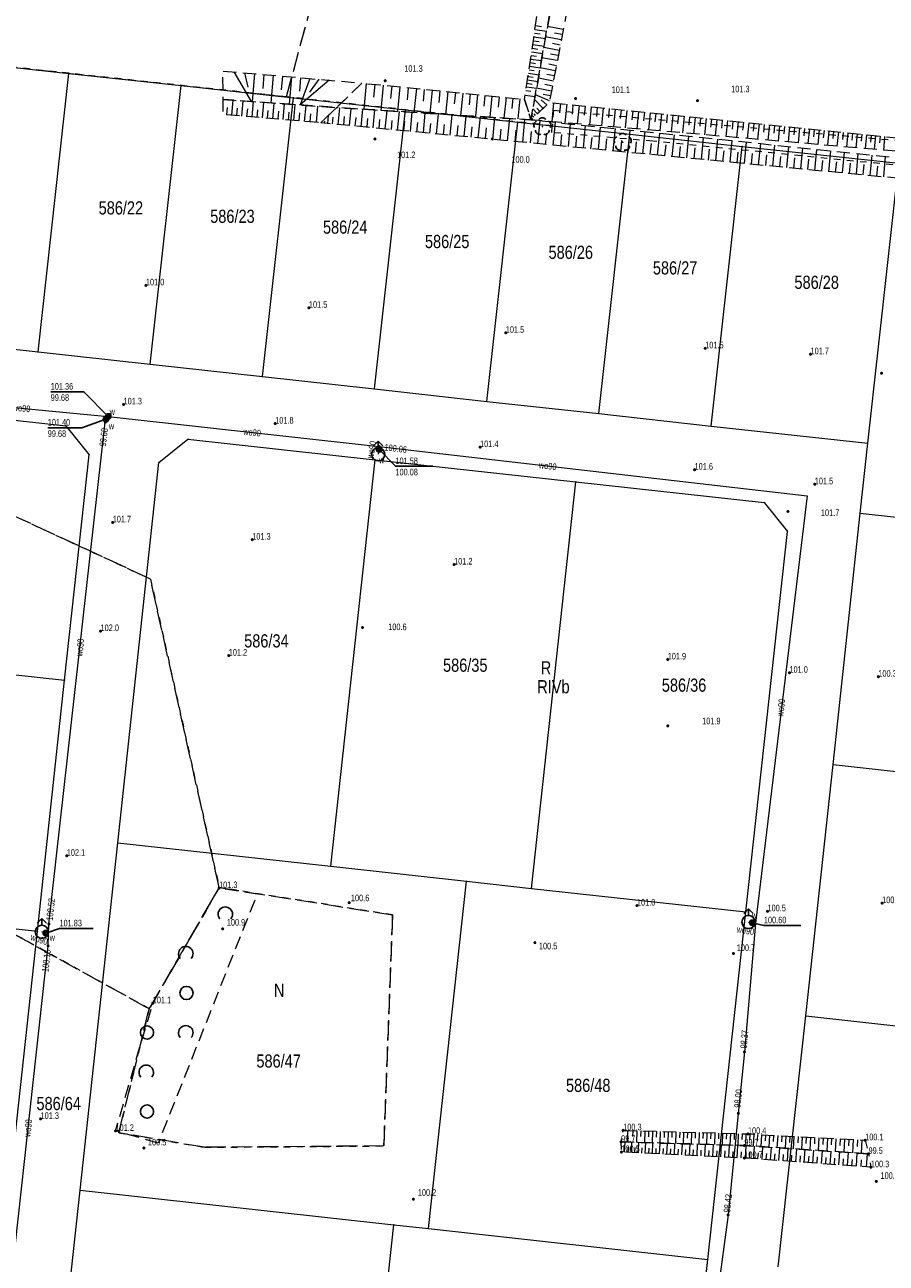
# Model space of a CAD drawing. Header units: inches. Extents: x 6497603 to 6502483, y 5925790 to 5934357.
# Tile 211 of 256: x 6501140 to 6501238, y 5926514 to 5926655. Entities that reach past the tile are written whole.
import ezdxf
from ezdxf.enums import TextEntityAlignment as Align

# ---------------------------------------------------------------- set-up
doc = ezdxf.new("R2010")
doc.units = ezdxf.units.IN
doc.header["$MEASUREMENT"] = 0
for name, pattern in [('1.5_0.75', [2.25, 1.5, -0.75]), ('219-1000', [0, 0]), ('egkk-1000', [3, 2.25, -0.75]), ('egug-1000', [1.5, 0.75, -0.75])]:
    doc.linetypes.add(name, pattern=pattern)
for name, color, linetype in [('000 Inne (niezydentyfikowane)', 7, 'Continuous'), ('203-punkt graniczny', 7, 'Continuous'), ('209-oznaczenie konturu klasyfikacyjnego', 7, 'Continuous'), ('210-oznaczenie konturu użytku gruntowego', 7, 'Continuous'), ('211-numer działki ewidencyjnej', 7, 'Continuous'), ('217-kontur klasyfikacyjny', 7, 'Continuous'), ('218-kontur użytku gruntowego', 7, 'Continuous'), ('219-działka ewidencyjna', 7, 'Continuous'), ('drzewo liściaste', 7, 'Continuous'), ('hydrant', 7, 'Continuous'), ('pikieta naturalna', 7, 'Continuous'), ('pikieta naturalna-Atr2', 7, 'Continuous'), ('przewód wodociągowy', 7, 'Continuous'), ('przewód wodociągowy-Atr1', 7, 'Continuous'), ('rzędna', 7, 'Continuous'), ('rzędna-Atr2', 7, 'Continuous'), ('rzędna-Atr3', 7, 'Continuous'), ('skarpa nieumocniona', 7, 'Continuous'), ('zadrzewienie  zakrzewienie', 7, 'Continuous'), ('zasuwa lub zawór', 7, 'Continuous'), ('zasuwa lub zawór-Atr17', 7, 'Continuous')]:
    doc.layers.add(name, color=color, linetype=linetype)
doc.styles.get("Standard").update_dxf_attribs({"font": 'arial.ttf'})

# ---------------------------------------------------------------- blocks, each defined once
blk = doc.blocks.new('203')
at = {"linetype": 'Continuous', "lineweight": 0}
h = blk.add_hatch(color=0, dxfattribs=at)
edge = h.paths.add_edge_path()
edge.add_arc((0, 0), 0.09, 0, 360)
blk = doc.blocks.new('OP021')
at = {"linetype": 'Continuous', "lineweight": 13}
h = blk.add_hatch(color=0, dxfattribs=at)
edge = h.paths.add_edge_path()
edge.add_arc((0, 0), 0.1, 0, 360)
at = {"color": 0, "linetype": 'Continuous', "lineweight": -3}
for centre, start, end in [((-0.476, 0.154), 110.388, 213.756), ((0, 0.5), 38.316, 141.684), ((0.476, 0.154), 326.244, 69.612), ((-0.294, -0.404), 182.272, 285.64), ((0.294, -0.404), 254.36, 357.728), ((0.294, -0.404), 254.36, 357.728)]:
    blk.add_arc(centre, 0.5, start, end, dxfattribs=at)
blk = doc.blocks.new('PW01')
at = {"linetype": 'Continuous', "lineweight": 13}
h = blk.add_hatch(color=0, dxfattribs=at)
edge = h.paths.add_edge_path()
edge.add_arc((0, 0), 0.18, 0, 360)
blk = doc.blocks.new('US25')
at = {"linetype": 'Continuous', "lineweight": 13}
h = blk.add_hatch(color=0, dxfattribs=at)
edge = h.paths.add_edge_path()
edge.add_arc((0, 0), 0.4, 0, 360)
blk = doc.blocks.new('SUWH')
at = {"color": 0, "linetype": 'Continuous'}
for p in [(-0.531, 0.969), (0, 0.75), (0.531, 0.969)]:
    blk.add_line(p, (0, 1.5), dxfattribs=at)
blk.add_circle((0, 0), 0.75, dxfattribs=at)
blk = doc.blocks.new('OTZK1')
at = {"color": 0, "linetype": 'Continuous'}
blk.add_circle((0, 0), 0.75, dxfattribs=at)
blk = doc.blocks.new('OTZK2')
at = {"color": 0, "linetype": 'Continuous'}
blk.add_arc((0, 0), 0.825, 318.85, 221.162, dxfattribs=at)

msp = doc.modelspace()

# ---------------------------------------------------------------- linework, layer by layer
at = {"layer": '000 Inne (niezydentyfikowane)', "color": 7, "linetype": 'Continuous', "lineweight": 18, "flags": 128}
for points in [[(6501198.35, 5926654.58), (6501199.68, 5926654.38)], [(6501198.42, 5926655.02), (6501199.09, 5926654.92)], [(6501201.57, 5926654.58), (6501199.77, 5926654.92)], [(6501198.16, 5926653.28), (6501198.81, 5926653.19)], [(6501198.22, 5926653.71), (6501199.53, 5926653.52)], [(6501198.29, 5926654.14), (6501198.95, 5926654.05)], [(6501201.34, 5926653.38), (6501199.56, 5926653.72)], [(6501201.46, 5926653.98), (6501200.56, 5926654.15)], [(6501197.97, 5926652.02), (6501199.23, 5926651.84)], [(6501198.04, 5926652.44), (6501198.67, 5926652.34)], [(6501198.1, 5926652.86), (6501199.38, 5926652.67)], [(6501201.11, 5926652.19), (6501199.35, 5926652.53)], [(6501201, 5926651.6), (6501200.12, 5926651.77)], [(6501201.23, 5926652.78), (6501200.34, 5926652.95)], [(6501197.73, 5926650.39), (6501198.94, 5926650.21)], [(6501197.79, 5926650.79), (6501198.4, 5926650.7)], [(6501197.85, 5926651.2), (6501199.08, 5926651.02)], [(6501197.91, 5926651.61), (6501198.53, 5926651.52)], [(6501200.89, 5926651.02), (6501199.14, 5926651.35)], [(6501200.78, 5926650.43), (6501199.91, 5926650.6)], [(6501164.06, 5926649.73), (6501166.02, 5926646.37)], [(6501165.28, 5926649.63), (6501165.65, 5926648)], [(6501166.41, 5926649.53), (6501166.14, 5926646.36)], [(6501167.49, 5926649.43), (6501167.35, 5926647.86)], [(6501168.55, 5926649.34), (6501168.27, 5926646.21)], [(6501169.59, 5926649.25), (6501169.46, 5926647.69)], [(6501170.63, 5926649.16), (6501170.36, 5926646.06)], [(6501171.67, 5926649.07), (6501171.53, 5926647.53)], [(6501172.7, 5926648.98), (6501171.63, 5926645.97)], [(6501197.56, 5926649.21), (6501198.14, 5926649.12)], [(6501197.61, 5926649.6), (6501198.8, 5926649.42)], [(6501197.67, 5926649.99), (6501198.27, 5926649.91)], [(6501200.44, 5926648.7), (6501198.73, 5926649.03)], [(6501200.66, 5926649.85), (6501198.94, 5926650.19)], [(6501200.55, 5926649.28), (6501199.69, 5926649.44)], [(6501174.91, 5926648.79), (6501171.63, 5926645.97)], [(6501173.75, 5926648.89), (6501172.69, 5926647.43)], [(6501179.14, 5926648.41), (6501178.85, 5926645.49)], [(6501180.12, 5926648.31), (6501179.97, 5926646.87)], [(6501181.08, 5926648.22), (6501180.8, 5926645.36)], [(6501182.04, 5926648.12), (6501181.9, 5926646.71)], [(6501182.98, 5926648.03), (6501182.71, 5926645.24)], [(6501183.92, 5926647.93), (6501183.78, 5926646.56)], [(6501184.84, 5926647.84), (6501184.57, 5926645.12)], [(6501185.75, 5926647.75), (6501185.61, 5926646.41)], [(6501186.65, 5926647.66), (6501186.38, 5926645.01)], [(6501187.53, 5926647.57), (6501187.4, 5926646.26)], [(6501197.32, 5926647.63), (6501197.89, 5926647.55)], [(6501197.38, 5926648.05), (6501198.53, 5926647.88)], [(6501197.44, 5926648.44), (6501198.02, 5926648.35)], [(6501197.5, 5926648.82), (6501198.66, 5926648.65)], [(6501200.22, 5926647.56), (6501198.53, 5926647.89)], [(6501200.33, 5926648.13), (6501199.48, 5926648.29)], [(6501163.84, 5926644.8), (6501163.99, 5926646.51)], [(6501164.99, 5926644.71), (6501165.13, 5926646.43)], [(6501166.15, 5926644.61), (6501166.29, 5926646.35)], [(6501167.32, 5926644.51), (6501167.47, 5926646.26)], [(6501168.5, 5926644.41), (6501168.65, 5926646.18)], [(6501169.69, 5926644.3), (6501169.84, 5926646.1)], [(6501188.41, 5926647.48), (6501188.15, 5926644.9)], [(6501189.28, 5926647.4), (6501189.15, 5926646.12)], [(6501190.13, 5926647.31), (6501189.88, 5926644.79)], [(6501190.98, 5926647.23), (6501190.85, 5926645.98)], [(6501191.81, 5926647.14), (6501191.57, 5926644.68)], [(6501192.64, 5926647.06), (6501192.52, 5926645.85)], [(6501193.45, 5926646.98), (6501193.21, 5926644.58)], [(6501194.26, 5926646.9), (6501194.14, 5926645.71)], [(6501195.05, 5926646.82), (6501194.82, 5926644.47)], [(6501195.84, 5926646.74), (6501195.72, 5926645.58)], [(6501196.61, 5926646.67), (6501196.39, 5926644.38)], [(6501197.24, 5926647.1), (6501198.36, 5926646.94)], [(6501199.27, 5926645.58), (6501198.3, 5926646.6)], [(6501200.01, 5926646.43), (6501198.39, 5926647.12)], [(6501199.68, 5926645.98), (6501199.04, 5926646.55)], [(6501200.11, 5926647), (6501199.27, 5926647.16)], [(6501200.47, 5926646.2), (6501200.25, 5926644.08)], [(6501201.25, 5926646.12), (6501201.14, 5926645.07)], [(6501163.27, 5926644.85), (6501163.34, 5926645.7)], [(6501164.41, 5926644.76), (6501164.48, 5926645.61)], [(6501165.56, 5926644.66), (6501165.64, 5926645.52)], [(6501166.73, 5926644.56), (6501166.8, 5926645.43)], [(6501167.91, 5926644.46), (6501167.98, 5926645.34)], [(6501169.09, 5926644.36), (6501169.17, 5926645.25)], [(6501170.29, 5926644.25), (6501170.37, 5926645.15)], [(6501170.9, 5926644.2), (6501171.05, 5926646.01)], [(6501171.51, 5926644.15), (6501171.58, 5926645.06)], [(6501172.12, 5926644.1), (6501172.28, 5926645.93)], [(6501172.76, 5926644.04), (6501172.84, 5926644.96)], [(6501173.47, 5926643.98), (6501173.63, 5926645.83)], [(6501174.75, 5926643.87), (6501174.83, 5926644.78)], [(6501175.93, 5926643.75), (6501176.12, 5926645.66)], [(6501177.23, 5926643.63), (6501177.42, 5926645.58)], [(6501178.55, 5926643.5), (6501178.75, 5926645.49)], [(6501179.91, 5926643.37), (6501180.11, 5926645.41)], [(6501181.3, 5926643.24), (6501181.5, 5926645.32)], [(6501182.71, 5926643.1), (6501182.92, 5926645.23)], [(6501184.16, 5926642.96), (6501184.37, 5926645.14)], [(6501185.64, 5926642.82), (6501185.85, 5926645.04)], [(6501187.15, 5926642.67), (6501187.37, 5926644.95)], [(6501188.7, 5926642.52), (6501188.92, 5926644.85)], [(6501190.28, 5926642.37), (6501190.51, 5926644.75)], [(6501198.22, 5926644.59), (6501197.99, 5926644.83)], [(6501198.63, 5926644.98), (6501198.11, 5926645.53)], [(6501198.42, 5926644.78), (6501198.24, 5926644.98)], [(6501198.91, 5926645.24), (6501198.55, 5926645.62)], [(6501201.97, 5926646.05), (6501201.76, 5926643.95)], [(6501202.67, 5926645.98), (6501202.57, 5926644.93)], [(6501203.37, 5926645.9), (6501203.16, 5926643.83)], [(6501204.07, 5926645.83), (6501203.96, 5926644.8)], [(6501204.76, 5926645.76), (6501204.55, 5926643.71)], [(6501205.44, 5926645.69), (6501205.34, 5926644.67)], [(6501206.13, 5926645.62), (6501205.92, 5926643.59)], [(6501206.8, 5926645.56), (6501206.7, 5926644.54)], [(6501207.48, 5926645.49), (6501207.28, 5926643.47)], [(6501208.15, 5926645.42), (6501208.05, 5926644.42)], [(6501208.82, 5926645.35), (6501208.62, 5926643.36)], [(6501209.49, 5926645.28), (6501209.39, 5926644.29)], [(6501210.15, 5926645.22), (6501209.95, 5926643.25)], [(6501210.81, 5926645.15), (6501210.71, 5926644.17)], [(6501211.46, 5926645.08), (6501211.26, 5926643.13)], [(6501212.11, 5926645.02), (6501212.01, 5926644.05)], [(6501212.76, 5926644.95), (6501212.56, 5926643.02)], [(6501213.4, 5926644.89), (6501213.31, 5926643.93)], [(6501214.05, 5926644.82), (6501213.85, 5926642.91)], [(6501214.68, 5926644.76), (6501214.59, 5926643.81)], [(6501215.32, 5926644.69), (6501215.13, 5926642.8)], [(6501174.02, 5926643.94), (6501174.02, 5926643.99)], [(6501174.38, 5926643.9), (6501174.41, 5926644.14)], [(6501175.29, 5926643.81), (6501175.37, 5926644.59)], [(6501176.58, 5926643.69), (6501176.67, 5926644.65)], [(6501177.89, 5926643.56), (6501177.98, 5926644.55)], [(6501179.23, 5926643.43), (6501179.33, 5926644.44)], [(6501180.6, 5926643.3), (6501180.7, 5926644.33)], [(6501182, 5926643.17), (6501182.1, 5926644.22)], [(6501183.43, 5926643.03), (6501183.53, 5926644.11)], [(6501184.89, 5926642.89), (6501185, 5926643.99)], [(6501186.39, 5926642.75), (6501186.5, 5926643.87)], [(6501187.92, 5926642.6), (6501188.03, 5926643.75)], [(6501189.48, 5926642.45), (6501189.6, 5926643.62)], [(6501191.08, 5926642.3), (6501191.2, 5926643.5)], [(6501191.89, 5926642.22), (6501192.13, 5926644.64)], [(6501192.71, 5926642.14), (6501192.83, 5926643.37)], [(6501193.54, 5926642.06), (6501193.78, 5926644.54)], [(6501195.23, 5926641.9), (6501195.47, 5926644.43)], [(6501196.95, 5926641.73), (6501197.2, 5926644.32)], [(6501198.01, 5926644.39), (6501197.97, 5926644.44)], [(6501198.69, 5926641.56), (6501198.94, 5926644.17)], [(6501200.42, 5926641.4), (6501200.67, 5926643.99)], [(6501202.15, 5926641.23), (6501202.39, 5926643.81)], [(6501203.86, 5926641.07), (6501204.11, 5926643.64)], [(6501205.57, 5926640.9), (6501205.81, 5926643.46)], [(6501207.26, 5926640.74), (6501207.51, 5926643.29)], [(6501215.95, 5926644.63), (6501215.85, 5926643.69)], [(6501216.58, 5926644.56), (6501216.39, 5926642.69)], [(6501217.2, 5926644.5), (6501217.11, 5926643.57)], [(6501217.82, 5926644.44), (6501217.64, 5926642.59)], [(6501218.44, 5926644.37), (6501218.35, 5926643.45)], [(6501219.06, 5926644.31), (6501218.87, 5926642.48)], [(6501219.67, 5926644.25), (6501219.58, 5926643.34)], [(6501220.28, 5926644.19), (6501220.09, 5926642.37)], [(6501220.88, 5926644.13), (6501220.79, 5926643.22)], [(6501221.48, 5926644.06), (6501221.3, 5926642.27)], [(6501222.08, 5926644), (6501221.99, 5926643.11)], [(6501222.68, 5926643.94), (6501222.5, 5926642.17)], [(6501223.27, 5926643.88), (6501223.18, 5926643)], [(6501223.86, 5926643.82), (6501223.68, 5926642.07)], [(6501224.45, 5926643.76), (6501224.36, 5926642.89)], [(6501225.03, 5926643.7), (6501224.86, 5926641.97)], [(6501225.61, 5926643.65), (6501225.53, 5926642.78)], [(6501226.19, 5926643.59), (6501226.02, 5926641.87)], [(6501226.77, 5926643.53), (6501226.68, 5926642.67)], [(6501227.34, 5926643.47), (6501227.16, 5926641.77)], [(6501227.91, 5926643.41), (6501227.82, 5926642.57)], [(6501228.47, 5926643.36), (6501228.3, 5926641.67)], [(6501229.03, 5926643.3), (6501228.95, 5926642.46)], [(6501194.38, 5926641.98), (6501194.5, 5926643.23)], [(6501196.09, 5926641.81), (6501196.21, 5926643.1)], [(6501197.82, 5926641.65), (6501197.95, 5926642.95)], [(6501199.56, 5926641.48), (6501199.68, 5926642.78)], [(6501201.29, 5926641.31), (6501201.41, 5926642.61)], [(6501203, 5926641.15), (6501203.13, 5926642.44)], [(6501204.71, 5926640.99), (6501204.84, 5926642.27)], [(6501206.42, 5926640.82), (6501206.54, 5926642.1)], [(6501208.11, 5926640.66), (6501208.23, 5926641.93)], [(6501208.96, 5926640.58), (6501209.2, 5926643.11)], [(6501210.64, 5926640.42), (6501210.88, 5926642.94)], [(6501212.31, 5926640.26), (6501212.55, 5926642.77)], [(6501213.98, 5926640.09), (6501214.22, 5926642.59)], [(6501215.64, 5926639.94), (6501215.88, 5926642.42)], [(6501217.29, 5926639.78), (6501217.52, 5926642.25)], [(6501218.93, 5926639.62), (6501219.17, 5926642.08)], [(6501220.56, 5926639.46), (6501220.8, 5926641.91)], [(6501229.59, 5926643.24), (6501229.42, 5926641.57)], [(6501230.15, 5926643.18), (6501230.07, 5926642.36)], [(6501230.7, 5926643.13), (6501230.54, 5926641.48)], [(6501231.26, 5926643.07), (6501231.17, 5926642.25)], [(6501231.8, 5926643.02), (6501231.64, 5926641.38)], [(6501232.35, 5926642.96), (6501232.27, 5926642.15)], [(6501232.89, 5926642.91), (6501232.73, 5926641.29)], [(6501233.43, 5926642.85), (6501233.35, 5926642.05)], [(6501233.97, 5926642.8), (6501233.81, 5926641.2)], [(6501234.5, 5926642.74), (6501234.42, 5926641.95)], [(6501235.03, 5926642.69), (6501234.87, 5926641.11)], [(6501235.56, 5926642.64), (6501235.48, 5926641.85)], [(6501236.09, 5926642.58), (6501235.93, 5926641.02)], [(6501236.61, 5926642.53), (6501236.53, 5926641.75)], [(6501237.13, 5926642.48), (6501236.97, 5926640.93)], [(6501237.65, 5926642.42), (6501237.57, 5926641.65)], [(6501238.16, 5926642.37), (6501238.01, 5926640.84)], [(6501209.8, 5926640.5), (6501209.92, 5926641.76)], [(6501211.48, 5926640.34), (6501211.6, 5926641.59)], [(6501213.15, 5926640.17), (6501213.27, 5926641.43)], [(6501214.81, 5926640.02), (6501214.93, 5926641.26)], [(6501216.46, 5926639.86), (6501216.58, 5926641.1)], [(6501218.11, 5926639.7), (6501218.23, 5926640.93)], [(6501219.75, 5926639.54), (6501219.87, 5926640.77)], [(6501221.38, 5926639.38), (6501221.5, 5926640.61)], [(6501222.19, 5926639.31), (6501222.43, 5926641.75)], [(6501223.81, 5926639.15), (6501224.05, 5926641.58)], [(6501225.42, 5926638.99), (6501225.66, 5926641.41)], [(6501227.03, 5926638.84), (6501227.26, 5926641.25)], [(6501228.63, 5926638.69), (6501228.86, 5926641.08)], [(6501230.21, 5926638.53), (6501230.44, 5926640.92)], [(6501231.8, 5926638.38), (6501232.02, 5926640.75)], [(6501233.37, 5926638.23), (6501233.6, 5926640.59)], [(6501223, 5926639.23), (6501223.12, 5926640.44)], [(6501224.62, 5926639.07), (6501224.74, 5926640.28)], [(6501226.23, 5926638.92), (6501226.34, 5926640.12)], [(6501227.83, 5926638.76), (6501227.94, 5926639.96)], [(6501229.42, 5926638.61), (6501229.54, 5926639.81)], [(6501231.01, 5926638.46), (6501231.12, 5926639.65)], [(6501232.58, 5926638.31), (6501232.7, 5926639.49)], [(6501234.15, 5926638.16), (6501234.27, 5926639.33)], [(6501234.94, 5926638.08), (6501235.16, 5926640.43)], [(6501235.72, 5926638.01), (6501235.83, 5926639.18)], [(6501236.5, 5926637.93), (6501236.72, 5926640.27)], [(6501238.05, 5926637.78), (6501238.27, 5926640.11)], [(6501237.27, 5926637.86), (6501237.39, 5926639.02)], [(6501208.89, 5926529.26), (6501208.85, 5926527.93)], [(6501209.47, 5926529.24), (6501209.45, 5926528.58)], [(6501209.95, 5926529.23), (6501209.91, 5926527.9)], [(6501210.4, 5926529.21), (6501210.38, 5926528.55)], [(6501210.84, 5926529.2), (6501210.81, 5926527.87)], [(6501211.29, 5926529.19), (6501211.27, 5926528.52)], [(6501211.73, 5926529.17), (6501211.69, 5926527.85)], [(6501212.17, 5926529.16), (6501212.15, 5926528.5)], [(6501212.61, 5926529.15), (6501212.57, 5926527.82)], [(6501213.06, 5926529.14), (6501213.04, 5926528.47)], [(6501213.5, 5926529.12), (6501213.46, 5926527.79)], [(6501213.94, 5926529.11), (6501213.92, 5926528.45)], [(6501214.38, 5926529.1), (6501214.35, 5926527.77)], [(6501208.55, 5926526.78), (6501208.6, 5926527.94)], [(6501209.33, 5926526.74), (6501209.38, 5926527.91)], [(6501210.11, 5926526.71), (6501210.17, 5926527.89)], [(6501210.91, 5926526.67), (6501210.97, 5926527.87)], [(6501211.72, 5926526.63), (6501211.78, 5926527.84)], [(6501212.54, 5926526.59), (6501212.6, 5926527.82)], [(6501213.37, 5926526.55), (6501213.43, 5926527.8)], [(6501214.22, 5926526.51), (6501214.28, 5926527.77)], [(6501214.83, 5926529.08), (6501214.81, 5926528.42)], [(6501215.07, 5926526.47), (6501215.13, 5926527.75)], [(6501215.27, 5926529.07), (6501215.23, 5926527.74)], [(6501215.71, 5926529.06), (6501215.69, 5926528.39)], [(6501215.93, 5926526.42), (6501216, 5926527.72)], [(6501216.15, 5926529.05), (6501216.12, 5926527.72)], [(6501216.6, 5926529.03), (6501216.58, 5926528.37)], [(6501216.81, 5926526.38), (6501216.87, 5926527.7)], [(6501217.04, 5926529.02), (6501217, 5926527.69)], [(6501217.48, 5926529.01), (6501217.46, 5926528.34)], [(6501217.93, 5926528.99), (6501217.89, 5926527.67)], [(6501218.37, 5926528.98), (6501218.35, 5926528.32)], [(6501218.81, 5926528.97), (6501218.77, 5926527.64)], [(6501219.26, 5926528.96), (6501219.24, 5926528.29)], [(6501219.7, 5926528.94), (6501219.66, 5926527.61)], [(6501220.14, 5926528.93), (6501220.12, 5926528.27)], [(6501220.59, 5926528.92), (6501220.55, 5926527.59)], [(6501221.03, 5926528.91), (6501221.01, 5926528.24)], [(6501221.47, 5926528.89), (6501221.43, 5926527.56)], [(6501221.92, 5926528.88), (6501221.9, 5926528.21)], [(6501222.36, 5926528.87), (6501222.32, 5926527.53)], [(6501222.8, 5926528.85), (6501222.77, 5926528.18)], [(6501223.25, 5926528.82), (6501223.18, 5926527.47)], [(6501223.7, 5926528.8), (6501223.66, 5926528.12)], [(6501224.15, 5926528.78), (6501224.08, 5926527.41)], [(6501224.6, 5926528.75), (6501224.57, 5926528.07)], [(6501225.06, 5926528.73), (6501224.99, 5926527.35)], [(6501225.52, 5926528.7), (6501225.48, 5926528.01)], [(6501225.98, 5926528.68), (6501225.9, 5926527.29)], [(6501226.44, 5926528.65), (6501226.4, 5926527.96)], [(6501226.9, 5926528.63), (6501226.82, 5926527.23)], [(6501227.36, 5926528.6), (6501227.33, 5926527.9)], [(6501227.83, 5926528.58), (6501227.76, 5926527.17)], [(6501228.3, 5926528.55), (6501228.26, 5926527.85)], [(6501228.77, 5926528.53), (6501228.69, 5926527.11)], [(6501229.24, 5926528.5), (6501229.2, 5926527.79)], [(6501229.72, 5926528.48), (6501229.64, 5926527.04)], [(6501230.19, 5926528.45), (6501230.16, 5926527.73)], [(6501230.67, 5926528.42), (6501230.59, 5926526.98)], [(6501231.15, 5926528.4), (6501231.11, 5926527.67)], [(6501231.64, 5926528.37), (6501231.56, 5926526.92)], [(6501232.12, 5926528.35), (6501232.08, 5926527.62)], [(6501232.61, 5926528.32), (6501232.53, 5926526.85)], [(6501233.1, 5926528.29), (6501233.06, 5926527.56)], [(6501233.59, 5926528.27), (6501233.51, 5926526.79)], [(6501234.08, 5926528.24), (6501234.04, 5926527.5)], [(6501234.57, 5926528.21), (6501234.49, 5926526.72)], [(6501235.07, 5926528.19), (6501235.03, 5926527.44)], [(6501235.57, 5926528.16), (6501235.49, 5926526.66)], [(6501208.94, 5926526.76), (6501208.96, 5926527.34)], [(6501209.72, 5926526.73), (6501209.75, 5926527.31)], [(6501210.51, 5926526.69), (6501210.54, 5926527.28)], [(6501211.32, 5926526.65), (6501211.35, 5926527.25)], [(6501212.13, 5926526.61), (6501212.16, 5926527.22)], [(6501212.96, 5926526.57), (6501212.99, 5926527.19)], [(6501213.79, 5926526.53), (6501213.82, 5926527.16)], [(6501214.64, 5926526.49), (6501214.67, 5926527.12)], [(6501215.5, 5926526.44), (6501215.53, 5926527.09)], [(6501216.37, 5926526.4), (6501216.4, 5926527.06)], [(6501217.25, 5926526.36), (6501217.28, 5926527.02)], [(6501217.69, 5926526.34), (6501217.76, 5926527.67)], [(6501218.14, 5926526.32), (6501218.17, 5926526.99)], [(6501218.59, 5926526.29), (6501218.66, 5926527.64)], [(6501219.05, 5926526.27), (6501219.08, 5926526.95)], [(6501219.5, 5926526.25), (6501219.57, 5926527.62)], [(6501219.96, 5926526.23), (6501220, 5926526.92)], [(6501220.42, 5926526.21), (6501220.49, 5926527.59)], [(6501220.89, 5926526.18), (6501220.92, 5926526.88)], [(6501221.36, 5926526.16), (6501221.43, 5926527.56)], [(6501221.83, 5926526.14), (6501221.86, 5926526.84)], [(6501222.3, 5926526.11), (6501222.4, 5926527.53)], [(6501222.77, 5926526.08), (6501222.83, 5926526.79)], [(6501223.25, 5926526.04), (6501223.35, 5926527.46)], [(6501223.72, 5926526.01), (6501223.78, 5926526.72)], [(6501224.2, 5926525.97), (6501224.3, 5926527.4)], [(6501224.68, 5926525.94), (6501224.73, 5926526.65)], [(6501225.15, 5926525.9), (6501225.26, 5926527.34)], [(6501225.63, 5926525.87), (6501225.68, 5926526.59)], [(6501226.11, 5926525.83), (6501226.22, 5926527.27)], [(6501226.59, 5926525.8), (6501226.65, 5926526.52)], [(6501227.08, 5926525.76), (6501227.18, 5926527.21)], [(6501227.56, 5926525.73), (6501227.61, 5926526.45)], [(6501228.04, 5926525.69), (6501228.15, 5926527.14)], [(6501228.53, 5926525.66), (6501228.58, 5926526.38)], [(6501229.01, 5926525.62), (6501229.12, 5926527.08)], [(6501229.5, 5926525.59), (6501229.55, 5926526.32)], [(6501229.99, 5926525.55), (6501230.09, 5926527.01)], [(6501230.97, 5926525.48), (6501231.07, 5926526.95)], [(6501231.95, 5926525.41), (6501232.06, 5926526.88)], [(6501232.94, 5926525.34), (6501233.05, 5926526.82)], [(6501233.93, 5926525.26), (6501234.04, 5926526.75)], [(6501234.94, 5926525.19), (6501235.04, 5926526.68)], [(6501236.09, 5926525.11), (6501236.2, 5926526.61)], [(6501230.48, 5926525.52), (6501230.53, 5926526.25)], [(6501231.46, 5926525.44), (6501231.51, 5926526.18)], [(6501232.44, 5926525.37), (6501232.5, 5926526.11)], [(6501233.43, 5926525.3), (6501233.49, 5926526.04)], [(6501234.43, 5926525.23), (6501234.48, 5926525.97)], [(6501235.47, 5926525.15), (6501235.52, 5926525.9)]]:
    msp.add_lwpolyline(points, dxfattribs=at)
at = {"layer": '217-kontur klasyfikacyjny', "color": 3, "linetype": 'egkk-1000', "lineweight": 18, "flags": 128}
for points in [[(6501170.06, 5926646.9), (6501181.04, 5926687.68)], [(6501117.85, 5926652.55), (6501167.64, 5926647.16)], [(6501167.64, 5926647.16), (6501170.06, 5926646.9)], [(6501154.57, 5926592.02), (6501107.01, 5926614.03)], [(6501162.4, 5926556.9), (6501154.57, 5926592.02)], [(6501081.2, 5926583.56), (6501154.43, 5926543.11)], [(6501154.43, 5926543.11), (6501162.4, 5926556.9)], [(6501162.4, 5926556.9), (6501182.14, 5926553.79)], [(6501182.14, 5926553.79), (6501181.14, 5926527.49)], [(6501150.96, 5926528.99), (6501154.43, 5926543.11)], [(6501160.72, 5926527.34), (6501150.96, 5926528.99)], [(6501181.14, 5926527.49), (6501160.72, 5926527.34)]]:
    msp.add_lwpolyline(points, dxfattribs=at)
at = {"layer": '218-kontur użytku gruntowego', "color": 3, "linetype": 'egug-1000', "lineweight": 18, "flags": 128}
for points in [[(6501170.06, 5926646.9), (6501181.04, 5926687.68)], [(6501167.64, 5926647.16), (6501117.85, 5926652.55)], [(6501170.06, 5926646.9), (6501167.64, 5926647.16)], [(6501200.31, 5926643.61), (6501170.06, 5926646.9)], [(6501200.46, 5926645.33), (6501200.31, 5926643.61)], [(6501289.37, 5926637.53), (6501200.46, 5926645.33)], [(6501200.25, 5926642.84), (6501200.31, 5926643.61)], [(6501211.75, 5926641.85), (6501200.25, 5926642.84)], [(6501268.94, 5926636.2), (6501211.75, 5926641.85)], [(6501107.01, 5926614.03), (6501154.57, 5926592.02)], [(6501154.57, 5926592.02), (6501162.4, 5926556.9)], [(6501154.43, 5926543.11), (6501081.2, 5926583.56)], [(6501162.4, 5926556.9), (6501154.43, 5926543.11)], [(6501182.14, 5926553.79), (6501162.4, 5926556.9)], [(6501181.14, 5926527.49), (6501182.14, 5926553.79)], [(6501154.43, 5926543.11), (6501150.96, 5926528.99)], [(6501150.96, 5926528.99), (6501160.72, 5926527.34)], [(6501160.72, 5926527.34), (6501181.14, 5926527.49)]]:
    msp.add_lwpolyline(points, dxfattribs=at)
at = {"layer": '219-działka ewidencyjna', "color": 3, "linetype": '219-1000', "lineweight": 18, "flags": 128}
for points in [[(6501132.52, 5926650.96), (6501145.29, 5926649.57)], [(6501141.77, 5926617.86), (6501145.29, 5926649.57)], [(6501145.29, 5926649.57), (6501158.06, 5926648.19)], [(6501154.54, 5926616.46), (6501158.06, 5926648.19)], [(6501158.06, 5926648.19), (6501170.84, 5926646.8)], [(6501167.31, 5926615.05), (6501170.84, 5926646.8)], [(6501170.84, 5926646.8), (6501183.61, 5926645.42)], [(6501180.08, 5926613.65), (6501183.61, 5926645.42)], [(6501183.61, 5926645.42), (6501196.39, 5926644.03)], [(6501192.85, 5926612.24), (6501196.39, 5926644.03)], [(6501196.39, 5926644.03), (6501209.16, 5926642.65)], [(6501205.62, 5926610.84), (6501209.16, 5926642.65)], [(6501209.16, 5926642.65), (6501221.94, 5926641.26)], [(6501218.39, 5926609.43), (6501221.94, 5926641.26)], [(6501221.94, 5926641.26), (6501239.78, 5926639.33)], [(6501236.23, 5926607.47), (6501239.78, 5926639.33)], [(6501129.01, 5926619.27), (6501141.77, 5926617.86)], [(6501141.77, 5926617.86), (6501154.54, 5926616.46)], [(6501154.54, 5926616.46), (6501167.31, 5926615.05)], [(6501167.31, 5926615.05), (6501180.08, 5926613.65)], [(6501112.63, 5926613.03), (6501144.93, 5926609.47)], [(6501180.08, 5926613.65), (6501192.85, 5926612.24)], [(6501192.85, 5926612.24), (6501205.62, 5926610.84)], [(6501144.93, 5926609.47), (6501147.59, 5926606.17)], [(6501205.62, 5926610.84), (6501218.39, 5926609.43)], [(6501218.39, 5926609.43), (6501236.23, 5926607.47)], [(6501155.54, 5926605.29), (6501158.84, 5926607.94)], [(6501158.84, 5926607.94), (6501180.16, 5926605.6)], [(6501235.36, 5926599.52), (6501236.23, 5926607.47)], [(6501144.8, 5926580.52), (6501147.59, 5926606.17)], [(6501150.84, 5926561.99), (6501155.54, 5926605.29)], [(6501175.12, 5926559.32), (6501180.16, 5926605.6)], [(6501180.16, 5926605.6), (6501203.01, 5926603.08)], [(6501197.97, 5926556.81), (6501203.01, 5926603.08)], [(6501203.01, 5926603.08), (6501224.43, 5926600.72)], [(6501224.43, 5926600.72), (6501227.08, 5926597.41)], [(6501232.3, 5926570.89), (6501235.36, 5926599.52)], [(6501235.36, 5926599.52), (6501284.05, 5926594.16)], [(6501222.35, 5926554.13), (6501227.08, 5926597.41)], [(6501109.47, 5926584.36), (6501144.8, 5926580.52)], [(6501141.7, 5926551.93), (6501144.8, 5926580.52)], [(6501229.17, 5926542.3), (6501232.3, 5926570.89)], [(6501232.3, 5926570.89), (6501280.54, 5926565.57)], [(6501146.55, 5926522.47), (6501150.84, 5926561.99)], [(6501150.84, 5926561.99), (6501175.12, 5926559.32)], [(6501175.12, 5926559.32), (6501190.57, 5926557.62)], [(6501186.21, 5926518.09), (6501190.57, 5926557.62)], [(6501190.57, 5926557.62), (6501197.97, 5926556.81)], [(6501197.97, 5926556.81), (6501222.35, 5926554.13)], [(6501106.32, 5926555.79), (6501141.7, 5926551.93)], [(6501218.02, 5926514.57), (6501222.35, 5926554.13)], [(6501138.6, 5926523.35), (6501141.7, 5926551.93)], [(6501226.05, 5926513.72), (6501229.17, 5926542.3)], [(6501229.17, 5926542.3), (6501277.03, 5926536.99)], [(6501143.44, 5926493.84), (6501146.55, 5926522.47)], [(6501146.55, 5926522.47), (6501182.28, 5926518.52)], [(6501179.18, 5926489.91), (6501182.28, 5926518.52)], [(6501182.28, 5926518.52), (6501186.21, 5926518.09)], [(6501186.21, 5926518.09), (6501218.02, 5926514.57)], [(6501214.89, 5926485.95), (6501218.02, 5926514.57)]]:
    msp.add_lwpolyline(points, dxfattribs=at)
at = {"layer": 'przewód wodociągowy', "color": 5, "linetype": 'Continuous', "lineweight": 18, "flags": 128}
for points in [[(6501112.16, 5926614.71), (6501129.1, 5926612.48), (6501149.77, 5926610.53)], [(6501134.01, 5926469.27), (6501134.05, 5926469.67), (6501134.37, 5926472.82), (6501142.91, 5926550.26), (6501143.01, 5926552.74), (6501149.43, 5926609.86), (6501149.5, 5926610.2), (6501149.53, 5926610.55)], [(6501149.77, 5926610.53), (6501180.6, 5926607.1)], [(6501180.6, 5926607.1), (6501180.6, 5926606.77), (6501180.5, 5926606.21)], [(6501180.6, 5926607.1), (6501229.33, 5926601.5), (6501223.47, 5926552.84), (6501222.2, 5926538.19), (6501221.5, 5926531.2), (6501220.99, 5926526.16), (6501220.33, 5926519.64), (6501219.16, 5926510.93), (6501217.86, 5926499.47), (6501215.86, 5926479.48), (6501214.4, 5926463.71), (6501214.21, 5926460.3), (6501214.19, 5926460)], [(6501142.97, 5926551.71), (6501142.65, 5926551.72), (6501142.21, 5926551.87)], [(6501222.65, 5926552.98), (6501223.08, 5926552.9), (6501223.47, 5926552.84)]]:
    msp.add_lwpolyline(points, dxfattribs=at)
at = {"layer": 'rzędna-Atr2', "color": 7, "flags": 128}
for points in [[(6501149.77, 5926610.53), (6501147, 5926613.34), (6501143.212, 5926613.34)], [(6501149.5, 5926610.2), (6501146.75, 5926609.24), (6501142.874, 5926609.24)], [(6501180.6, 5926606.77), (6501182.46, 5926604.86), (6501186.719, 5926604.86)], [(6501142.65, 5926551.72), (6501144.21, 5926552.25), (6501148.046, 5926552.25)], [(6501223.08, 5926552.9), (6501224.41, 5926552.6), (6501228.621, 5926552.6)]]:
    msp.add_lwpolyline(points, dxfattribs=at)
at = {"layer": 'skarpa nieumocniona', "color": 7, "linetype": '1.5_0.75', "lineweight": 18, "flags": 128}
for points in [[(6501203.67, 5926690.38), (6501205.83, 5926689.12), (6501197.89, 5926644.28), (6501197.17, 5926646.61)], [(6501203.67, 5926690.38), (6501205.83, 5926689.12), (6501197.89, 5926644.28), (6501197.17, 5926646.61)], [(6501207.99, 5926687.87), (6501199.97, 5926646.25), (6501197.89, 5926644.28), (6501205.83, 5926689.12)], [(6501207.99, 5926687.87), (6501199.97, 5926646.25), (6501197.89, 5926644.28), (6501205.83, 5926689.12)], [(6501178.64, 5926648.46), (6501175.77, 5926645.68), (6501162.84, 5926646.59), (6501162.81, 5926649.84)], [(6501178.64, 5926648.46), (6501175.77, 5926645.68), (6501162.84, 5926646.59), (6501162.81, 5926649.84)], [(6501197.17, 5926646.61), (6501197.89, 5926644.28), (6501175.77, 5926645.68), (6501178.64, 5926648.46)], [(6501197.17, 5926646.61), (6501197.89, 5926644.28), (6501175.77, 5926645.68), (6501178.64, 5926648.46)], [(6501162.84, 5926646.59), (6501175.77, 5926645.68), (6501173.97, 5926643.94), (6501162.83, 5926644.89)], [(6501162.84, 5926646.59), (6501175.77, 5926645.68), (6501173.97, 5926643.94), (6501162.83, 5926644.89)], [(6501272.63, 5926638.87), (6501289.59, 5926637.76), (6501301.28, 5926634.32), (6501300.54, 5926633.02), (6501272.46, 5926637.88), (6501197.89, 5926644.28), (6501199.97, 5926646.25)], [(6501272.63, 5926638.87), (6501289.59, 5926637.76), (6501301.28, 5926634.32), (6501300.54, 5926633.02), (6501272.46, 5926637.88), (6501197.89, 5926644.28), (6501199.97, 5926646.25)], [(6501272.24, 5926636.6), (6501300.54, 5926633.02), (6501299.62, 5926631.76), (6501271.88, 5926634.53), (6501173.97, 5926643.94), (6501175.77, 5926645.68), (6501197.89, 5926644.28)], [(6501272.24, 5926636.6), (6501300.54, 5926633.02), (6501299.62, 5926631.76), (6501271.88, 5926634.53), (6501173.97, 5926643.94), (6501175.77, 5926645.68), (6501197.89, 5926644.28)], [(6501208.39, 5926529.27), (6501222.6, 5926528.86), (6501235.94, 5926528.14), (6501236.32, 5926526.6), (6501222.19, 5926527.54), (6501208.15, 5926527.95)], [(6501208.39, 5926529.27), (6501222.6, 5926528.86), (6501235.94, 5926528.14), (6501236.32, 5926526.6), (6501222.19, 5926527.54), (6501208.15, 5926527.95)], [(6501208.15, 5926527.95), (6501222.19, 5926527.54), (6501236.32, 5926526.6), (6501236.59, 5926525.07), (6501222.18, 5926526.12), (6501208.19, 5926526.8)], [(6501208.15, 5926527.95), (6501222.19, 5926527.54), (6501236.32, 5926526.6), (6501236.59, 5926525.07), (6501222.18, 5926526.12), (6501208.19, 5926526.8)]]:
    msp.add_lwpolyline(points, close=True, dxfattribs=at)
at = {"layer": 'zadrzewienie  zakrzewienie', "color": 7, "linetype": '1.5_0.75', "lineweight": 18, "flags": 128}
msp.add_lwpolyline([(6501155.45, 5926527.82), (6501150.59, 5926529.21), (6501154.83, 5926543.73), (6501162.38, 5926556.84), (6501166.73, 5926556.2)], close=True, dxfattribs=at)

# ---------------------------------------------------------------- block references
at = {"layer": '203-punkt graniczny', "color": 7, "linetype": 'Continuous', "lineweight": 18}
for p in [(6501145.29, 5926649.57), (6501158.06, 5926648.19), (6501170.84, 5926646.8), (6501183.61, 5926645.42), (6501196.39, 5926644.03), (6501209.16, 5926642.65), (6501221.94, 5926641.26), (6501141.77, 5926617.86), (6501154.54, 5926616.46), (6501167.31, 5926615.05), (6501180.08, 5926613.65), (6501192.85, 5926612.24), (6501205.62, 5926610.84), (6501144.93, 5926609.47), (6501218.39, 5926609.43), (6501158.84, 5926607.94), (6501236.23, 5926607.47), (6501147.59, 5926606.17), (6501155.54, 5926605.29), (6501180.16, 5926605.6), (6501203.01, 5926603.08), (6501224.43, 5926600.72), (6501235.36, 5926599.52), (6501227.08, 5926597.41), (6501144.8, 5926580.52), (6501232.3, 5926570.89), (6501150.84, 5926561.99), (6501175.12, 5926559.32), (6501190.57, 5926557.62), (6501197.97, 5926556.81), (6501222.35, 5926554.13), (6501141.7, 5926551.93), (6501229.17, 5926542.3), (6501146.55, 5926522.47), (6501182.28, 5926518.52), (6501186.21, 5926518.09), (6501218.02, 5926514.57)]:
    msp.add_blockref('203', p, dxfattribs=at)
at = {"layer": 'drzewo liściaste', "color": 94, "linetype": 'Continuous', "lineweight": 18}
for p in [(6501199.19, 5926643.52), (6501208.33, 5926641.73)]:
    msp.add_blockref('OP021', p, dxfattribs=at)
at = {"layer": 'hydrant', "color": 5, "linetype": 'Continuous', "lineweight": 18}
for p in [(6501180.5, 5926606.21), (6501222.65, 5926552.98), (6501142.21, 5926551.87)]:
    msp.add_blockref('SUWH', p, dxfattribs=at)
at = {"layer": 'pikieta naturalna', "color": 7, "linetype": 'Continuous', "lineweight": 13}
for p in [(6501181.29, 5926648.73), (6501202.97, 5926646.7), (6501216.85, 5926646.46), (6501180.13, 5926642.1), (6501193.48, 5926642.1), (6501154.05, 5926625.44), (6501172.61, 5926622.89), (6501195.02, 5926620.04), (6501217.73, 5926618.27), (6501229.72, 5926617.6), (6501237.81, 5926615.44), (6501151.51, 5926611.89), (6501168.77, 5926609.71), (6501192.1, 5926607.03), (6501216.52, 5926604.46), (6501230.2, 5926602.8), (6501227.15, 5926599.71), (6501150.27, 5926598.46), (6501166.16, 5926596.5), (6501189.14, 5926593.67), (6501148.89, 5926586.09), (6501178.71, 5926586.5), (6501163.48, 5926583.3), (6501213.46, 5926582.86), (6501227.32, 5926581.35), (6501237.44, 5926580.9), (6501213.47, 5926575.3), (6501145.04, 5926560.52), (6501162.38, 5926556.84), (6501177.19, 5926555.18), (6501209.96, 5926554.85), (6501237.87, 5926555.13), (6501224.82, 5926554.2), (6501162.79, 5926552.2), (6501198.34, 5926550.63), (6501220.94, 5926549.4), (6501154.83, 5926543.73), (6501142.06, 5926530.57), (6501150.59, 5926529.21), (6501208.39, 5926529.27), (6501208.15, 5926527.95), (6501222.19, 5926527.54), (6501222.6, 5926528.86), (6501235.94, 5926528.14), (6501153.83, 5926527.26), (6501208.19, 5926526.8), (6501222.18, 5926526.12), (6501236.32, 5926526.6), (6501236.59, 5926525.07), (6501237.21, 5926523.46), (6501184.5, 5926521.44)]:
    msp.add_blockref('PW01', p, dxfattribs=at)
at = {"layer": 'rzędna', "color": 5, "linetype": 'Continuous', "lineweight": 18}
for p in [(6501149.43, 5926609.86), (6501149.5, 5926610.2), (6501149.77, 5926610.53), (6501180.6, 5926607.1), (6501180.6, 5926606.77), (6501223.08, 5926552.9), (6501142.65, 5926551.72), (6501143.01, 5926552.74), (6501142.91, 5926550.26), (6501222.2, 5926538.19), (6501221.5, 5926531.2), (6501220.33, 5926519.64)]:
    msp.add_blockref('PW01', p, dxfattribs=at)
at = {"layer": 'zadrzewienie  zakrzewienie', "color": 7, "linetype": 'Continuous', "lineweight": 18}
for name, p in [('OTZK2', (6501163.089, 5926553.872)), ('OTZK2', (6501158.589, 5926549.372)), ('OTZK1', (6501158.676, 5926544.906)), ('OTZK1', (6501154.176, 5926540.406)), ('OTZK2', (6501158.589, 5926540.372)), ('OTZK2', (6501154.089, 5926535.872)), ('OTZK1', (6501154.176, 5926531.406))]:
    msp.add_blockref(name, p, dxfattribs=at)
at = {"layer": 'zasuwa lub zawór', "color": 5, "linetype": 'Continuous', "lineweight": 18}
for p in [(6501149.77, 5926610.53), (6501149.5, 5926610.2), (6501180.6, 5926606.77), (6501223.08, 5926552.9), (6501142.65, 5926551.72)]:
    msp.add_blockref('US25', p, dxfattribs=at)

# ---------------------------------------------------------------- texts
at = {"layer": '209-oznaczenie konturu klasyfikacyjnego', "color": 3, "linetype": 'Continuous', "lineweight": 18, "width": 0.79}
msp.add_text('RIVb', height=1.5, dxfattribs=at).set_placement((6501198.61, 5926579.01))
at = {"layer": '210-oznaczenie konturu użytku gruntowego', "color": 3, "linetype": 'Continuous', "lineweight": 18, "width": 0.79}
for s, p in [('R', (6501199.01, 5926581.16)), ('N', (6501168.63, 5926544.46))]:
    msp.add_text(s, height=1.5, dxfattribs=at).set_placement(p)
at = {"layer": '211-numer działki ewidencyjnej', "color": 3, "linetype": 'Continuous', "lineweight": 18, "width": 0.79}
for s, p in [('586/22', (6501148.67, 5926635.01)), ('586/23', (6501161.37, 5926634.05)), ('586/24', (6501174.21, 5926632.82)), ('586/25', (6501185.82, 5926631.18)), ('586/26', (6501199.89, 5926629.95)), ('586/27', (6501211.77, 5926628.18)), ('586/28', (6501227.89, 5926626.54)), ('586/34', (6501165.24, 5926585.73)), ('586/35', (6501187.88, 5926582.96)), ('586/36', (6501212.79, 5926580.69)), ('586/47', (6501166.63, 5926537.91)), ('586/48', (6501201.88, 5926535.14)), ('586/64', (6501141.59, 5926533.07))]:
    msp.add_text(s, height=1.5, dxfattribs=at).set_placement(p, align=Align.TOP_LEFT)
at = {"layer": 'pikieta naturalna-Atr2', "color": 7, "width": 0.667}
for s, p in [('101.3', (6501183.47, 5926649.75)), ('101.1', (6501207.08, 5926647.33)), ('101.3', (6501220.68, 5926647.42)), ('101.2', (6501182.64, 5926639.92)), ('100.0', (6501195.66, 5926639.39)), ('101.0', (6501154.05, 5926625.44)), ('101.5', (6501172.61, 5926622.89)), ('101.5', (6501195.02, 5926620.04)), ('101.5', (6501217.73, 5926618.27)), ('101.7', (6501229.72, 5926617.6)), ('101.3', (6501151.51, 5926611.89)), ('101.8', (6501168.77, 5926609.71)), ('101.4', (6501192.1, 5926607.03)), ('101.6', (6501216.52, 5926604.46)), ('101.5', (6501230.2, 5926602.8)), ('101.7', (6501230.9, 5926599.19)), ('101.7', (6501150.27, 5926598.46)), ('101.3', (6501166.16, 5926596.5)), ('101.2', (6501189.14, 5926593.67)), ('100.6', (6501181.64, 5926586.2)), ('102.0', (6501148.89, 5926586.09)), ('101.2', (6501163.48, 5926583.3)), ('101.9', (6501213.46, 5926582.86)), ('101.0', (6501227.32, 5926581.35)), ('100.3', (6501237.44, 5926580.9)), ('101.9', (6501217.38, 5926575.49)), ('102.1', (6501145.04, 5926560.52)), ('101.3', (6501162.38, 5926556.84)), ('100.6', (6501177.39, 5926555.35)), ('100.3', (6501237.87, 5926555.13)), ('101.0', (6501209.96, 5926554.85)), ('100.5', (6501224.82, 5926554.2)), ('100.9', (6501163.26, 5926552.57)), ('100.5', (6501198.8, 5926549.87)), ('100.7', (6501221.32, 5926549.68)), ('101.1', (6501154.83, 5926543.73)), ('101.3', (6501142.06, 5926530.57)), ('101.2', (6501150.59, 5926529.21)), ('100.3', (6501208.39, 5926529.27)), ('100.4', (6501222.6, 5926528.86)), ('100.5', (6501154.28, 5926527.55)), ('99.7', (6501208.15, 5926527.95)), ('99.7', (6501222.19, 5926527.54)), ('100.1', (6501235.94, 5926528.14)), ('100.5', (6501208.19, 5926526.8)), ('100.7', (6501222.18, 5926526.12)), ('99.5', (6501236.32, 5926526.6)), ('100.3', (6501236.59, 5926525.07)), ('100.0', (6501237.69, 5926523.75)), ('100.2', (6501185.01, 5926521.82))]:
    msp.add_text(s, height=0.75, dxfattribs=at).set_placement(p)
at = {"layer": 'przewód wodociągowy-Atr1', "color": 5, "width": 0.667}
for rotation, p in [(354.6, (6501139.9, 5926611.46)), (353.6, (6501166.14, 5926608.71)), (79.5, (6501179.75, 5926606.73)), (353.4, (6501199.8, 5926604.89)), (83.6, (6501146.55, 5926584.23)), (83.1, (6501226.36, 5926577.38)), (350.5, (6501222.31, 5926552.01)), (341.699, (6501141.91, 5926551)), (83.699, (6501140.63, 5926529.53))]:
    msp.add_text('wo90', height=0.75, rotation=rotation, dxfattribs=at).set_placement(p, align=Align.MIDDLE_CENTER)
at = {"layer": 'rzędna-Atr2', "color": 5, "width": 0.667}
for s, p in [('101.36', (6501143.212, 5926613.348)), ('101.40', (6501142.874, 5926609.248)), ('101.58', (6501182.46, 5926604.868)), ('101.83', (6501144.21, 5926552.258)), ('100.60', (6501224.41, 5926552.608))]:
    msp.add_text(s, height=0.75, dxfattribs=at).set_placement(p, align=Align.BOTTOM_LEFT)
for s, rotation, p in [('99.68', 83.587, (6501149.12, 5926607.12)), ('100.06', 353.444, (6501181.22, 5926607.03)), ('100.52', 83.587, (6501143.06, 5926553.15)), ('100.16', 83.707, (6501142.58, 5926547.3)), ('98.37', 85, (6501222.09, 5926538.59)), ('98.00', 84.3, (6501221.37, 5926531.85)), ('98.42', 84.2, (6501220.19, 5926519.93))]:
    msp.add_text(s, height=0.75, rotation=rotation, dxfattribs=at).set_placement(p, align=Align.MIDDLE_LEFT)
at = {"layer": 'rzędna-Atr3', "color": 5, "width": 0.667}
for s, p in [('99.68', (6501143.212, 5926612.072)), ('99.68', (6501142.874, 5926607.973)), ('100.08', (6501182.46, 5926603.593))]:
    msp.add_text(s, height=0.75, dxfattribs=at).set_placement(p, align=Align.BOTTOM_LEFT)
at = {"layer": 'zasuwa lub zawór-Atr17', "color": 5, "width": 0.667}
for p in [(6501149.92, 5926611.45), (6501149.83, 5926609.81), (6501223.04, 5926554.09), (6501143.09, 5926551.6)]:
    msp.add_text('w', height=0.75, dxfattribs=at).set_placement(p, align=Align.TOP_LEFT)
msp.add_text('w', height=0.75, dxfattribs=at).set_placement((6501180.58, 5926605.18))

doc.saveas('drawing.dxf')
